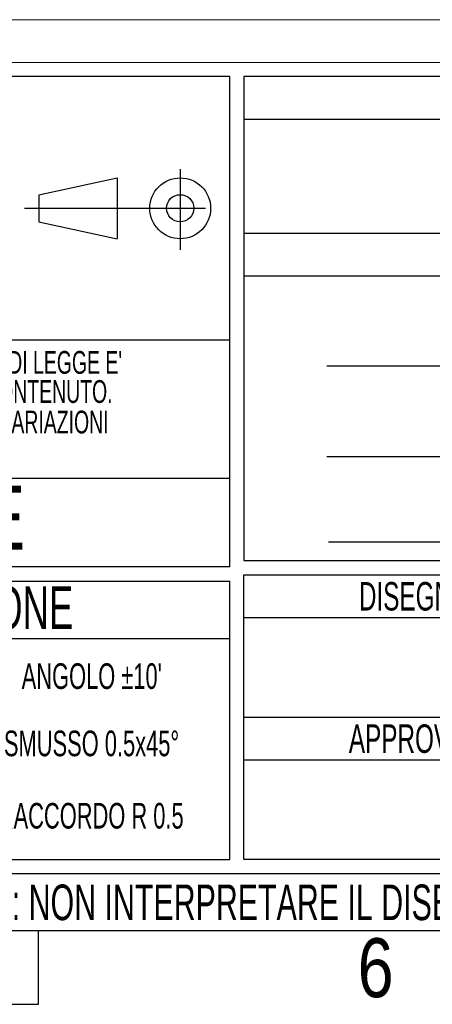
# Model space of a CAD drawing. Header units: millimetres. Extents: x 0 to 420, y 0 to 297.
# Tile 5 of 39: x 260 to 289, y 0 to 69. Entities that reach past the tile are written whole.
import ezdxf
from ezdxf.enums import TextEntityAlignment as Align

# ---------------------------------------------------------------- set-up
doc = ezdxf.new("R2010")
doc.units = ezdxf.units.MM
doc.linetypes.add('CENTERX2', pattern=[20.319999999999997, 12.7, -2.54, 2.54, -2.54])
doc.layers.add('CARTIGLIO', color=140, linetype='Continuous')
doc.styles.add('SLDTEXTSTYLE0', font='TXT', dxfattribs={"width": 0.6382978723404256})
doc.styles.add('SLDTEXTSTYLE1', font='TXT', dxfattribs={"width": 0.675})
doc.styles.add('SLDTEXTSTYLE2', font='TXT', dxfattribs={"width": 0.8214676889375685})

# ---------------------------------------------------------------- blocks, each defined once
blk = doc.blocks.new('SW_NOTE_0_8')
at = {"layer": 'CARTIGLIO', "color": 0, "insert": (8.569148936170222, 2.320321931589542), "char_height": 1.8, "attachment_point": 2, "style": 'SLDTEXTSTYLE0'}
blk.add_mtext('RACCORDO R 0.5', dxfattribs=at)
blk = doc.blocks.new('SW_NOTE_0_9')
at = {"layer": 'CARTIGLIO', "color": 0, "char_height": 1.6, "attachment_point": 2, "style": 'SLDTEXTSTYLE0'}
for s, insert in [("DISEGNO DI PROPRIETA'", (10.27659574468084, 2.062508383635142)), ('ALUSIC srl', (25.45120500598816, 2.062508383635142)), (". A TERMINI DI LEGGE E'", (39.41078027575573, 2.062508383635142))]:
    blk.add_mtext(s, dxfattribs=dict(at, insert=insert))
blk = doc.blocks.new('SW_NOTE_0_11')
at = {"layer": 'CARTIGLIO', "color": 0, "insert": (7.587765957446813, 2.320321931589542), "char_height": 1.8, "attachment_point": 2, "style": 'SLDTEXTSTYLE0'}
blk.add_mtext('SMUSSO 0.5x45°', dxfattribs=at)
blk = doc.blocks.new('SW_NOTE_0_12')
at = {"layer": 'CARTIGLIO', "color": 0, "insert": (27.3404255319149, 2.062508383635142), "char_height": 1.6, "attachment_point": 2, "style": 'SLDTEXTSTYLE0'}
blk.add_mtext('VIETATO RIPRODURRE O COMUNICARNE A TERZI IL CONTENUTO.', dxfattribs=at)
blk = doc.blocks.new('SW_NOTE_0_13')
at = {"layer": 'CARTIGLIO', "color": 0, "insert": (28.04255319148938, 2.062508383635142), "char_height": 1.6, "attachment_point": 2, "style": 'SLDTEXTSTYLE0'}
blk.add_mtext('DISEGNO ESEGUITO CON CAD NON SONO AMMESSE VARIAZIONI', dxfattribs=at)
blk = doc.blocks.new('SW_NOTE_0_14')
at = {"layer": 'CARTIGLIO', "color": 0, "insert": (21.07265624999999, 5.800804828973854), "char_height": 4.500000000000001, "attachment_point": 2, "style": 'SLDTEXTSTYLE1'}
blk.add_mtext('CONFIDENZIALE', dxfattribs=at)
blk = doc.blocks.new('SW_NOTE_0_15')
at = {"layer": 'CARTIGLIO', "color": 0, "insert": (23.93617021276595, 3.867203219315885), "char_height": 3, "attachment_point": 2, "style": 'SLDTEXTSTYLE0'}
blk.add_mtext('TOLLERANZE DI LAVORAZIONE', dxfattribs=at)
blk = doc.blocks.new('SW_NOTE_0_16')
at = {"layer": 'CARTIGLIO', "color": 0, "insert": (6.67819148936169, 2.320321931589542), "char_height": 1.8, "attachment_point": 2, "style": 'SLDTEXTSTYLE0'}
blk.add_mtext("ANGOLO ±10'", dxfattribs=at)
blk = doc.blocks.new('SW_NOTE_0_25')
at = {"layer": 'CARTIGLIO', "color": 0, "insert": (7.606382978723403, 2.578135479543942), "char_height": 2, "attachment_point": 2, "style": 'SLDTEXTSTYLE0'}
blk.add_mtext('DISEGNATORE', dxfattribs=at)
blk = doc.blocks.new('SW_NOTE_0_27')
at = {"layer": 'CARTIGLIO', "color": 0, "insert": (8.670212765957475, 2.578135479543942), "char_height": 2, "attachment_point": 2, "style": 'SLDTEXTSTYLE0'}
blk.add_mtext('APPROVATO DA', dxfattribs=at)
blk = doc.blocks.new('SW_NOTE_0_29')
at = {"layer": 'CARTIGLIO', "color": 0, "insert": (85.40558510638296, 3.222669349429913), "char_height": 2.5, "attachment_point": 2, "style": 'SLDTEXTSTYLE0'}
blk.add_mtext("ATTENZIONE: NON INTERPRETARE IL DISEGNO. IN CASO DI QUOTE MANCANTI O POCO CHIARE CONSULTARE L'UFFICIO TECNICO", dxfattribs=at)
blk = doc.blocks.new('Cartiglio ALUSIC particolari STD')
at = {"color": 161, "linetype": 'Continuous', "lineweight": 18}
for p, q in [((175.6752307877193, 251.7132947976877), (375.3252307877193, 251.7132947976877)), ((175.6752307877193, 248.7132947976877), (375.3252307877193, 248.7132947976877))]:
    blk.add_line(p, q, dxfattribs=at)
at = {"layer": 'CARTIGLIO'}
for p, q in [((235.6752307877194, 247.7132947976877), (175.6752307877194, 247.7132947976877)), ((235.6752307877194, 213.2641084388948), (235.6752307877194, 247.7132947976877)), ((324.3252307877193, 247.7132947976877), (236.6752307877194, 247.7132947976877)), ((236.6752307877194, 247.7132947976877), (236.6752307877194, 213.7132947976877)), ((236.6752307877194, 244.7132947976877), (324.3252307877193, 244.7132947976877)), ((222.2665680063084, 239.420334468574), (227.759141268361, 240.6015329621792)), ((227.759141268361, 240.6015329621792), (227.7591412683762, 236.3250566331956)), ((222.2665680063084, 239.420334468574), (222.2665680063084, 237.5062551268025)), ((222.2665680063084, 237.5062551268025), (227.7591412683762, 236.3250566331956)), ((236.6752307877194, 236.7132947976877), (324.3252307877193, 236.7132947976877)), ((236.6752307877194, 233.7132947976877), (324.3252307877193, 233.7132947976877)), ((175.6752307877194, 229.2132947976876), (235.6752307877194, 229.2132947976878)), ((322.3252307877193, 227.3799614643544), (242.5002307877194, 227.3799614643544)), ((242.5002307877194, 221.0217416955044), (322.3252307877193, 221.0217416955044)), ((235.6752307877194, 219.4779138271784), (175.6752307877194, 219.4779138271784)), ((242.6228336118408, 215.0313303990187), (322.4478336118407, 215.0313303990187)), ((235.6752307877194, 213.2641084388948), (175.6752307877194, 213.2641084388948)), ((236.6752307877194, 213.7132947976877), (324.3252307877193, 213.7132947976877)), ((236.6752307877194, 212.7132947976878), (324.3252307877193, 212.7132947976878)), ((236.6752307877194, 192.7132947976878), (236.6752307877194, 212.7132947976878)), ((175.6752307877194, 212.2641084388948), (235.6752307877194, 212.2641084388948)), ((235.6752307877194, 192.7132947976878), (235.6752307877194, 212.2641084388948)), ((236.6752307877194, 209.7132947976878), (324.3252307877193, 209.7132947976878)), ((235.6612716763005, 208.2042541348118), (175.6612716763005, 208.2042541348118)), ((236.6752307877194, 202.7132947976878), (324.3252307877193, 202.7132947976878)), ((236.6752307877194, 199.7132947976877), (324.3252307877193, 199.7132947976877)), ((175.6752307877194, 192.7132947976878), (235.6752307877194, 192.7132947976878)), ((324.3252307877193, 192.7132947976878), (236.6752307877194, 192.7132947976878)), ((375.3252307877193, 191.7132947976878), (175.6752307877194, 191.7132947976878)), ((175.6752307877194, 187.7132947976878), (375.3252307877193, 187.7132947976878))]:
    blk.add_line(p, q, dxfattribs=at)
at = {"layer": 'CARTIGLIO', "linetype": 'CENTERX2'}
for p, q in [((232.1939749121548, 241.2151324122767), (232.1939749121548, 235.5497603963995)), ((221.2625504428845, 238.4632947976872), (235.0879111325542, 238.4632947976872))]:
    blk.add_line(p, q, dxfattribs=at)
at = {"layer": 'CARTIGLIO', "linetype": 'Continuous'}
blk.add_line((175.6736628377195, 187.7132947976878), (375.3252307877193, 187.7132947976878), dxfattribs=at)
at = {"layer": 'CARTIGLIO'}
for radius in [2.138238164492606, 0.9570396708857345]:
    blk.add_circle((232.1939749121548, 238.4632947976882), radius, dxfattribs=at)
at = {"layer": 'CARTIGLIO', "color": 140}
for name, p in [('SW_NOTE_0_9', (180.6752322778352, 226.3745778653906)), ('SW_NOTE_0_12', (178.05745774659, 224.3284193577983)), ('SW_NOTE_0_13', (177.3396818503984, 222.1825085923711)), ('SW_NOTE_0_14', (183.9404302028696, 213.1822066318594)), ('SW_NOTE_0_15', (181.241582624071, 208.0326370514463)), ('SW_NOTE_0_25', (243.3579844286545, 209.627183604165)), ('SW_NOTE_0_16', (219.2991583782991, 204.1754591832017)), ('SW_NOTE_0_27', (242.1107618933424, 199.6271836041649)), ('SW_NOTE_0_11', (218.376658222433, 199.448422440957)), ('SW_NOTE_0_8', (217.3354083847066, 194.3659799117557)), ('SW_NOTE_0_29', (189.3353167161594, 187.7306559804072))]:
    blk.add_blockref(name, p, dxfattribs=at)
for tag, height, style, width, p in [('AUTOATTR1', 3.5, 'SLDTEXTSTYLE0', 0.6382978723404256, (284.730617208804, 231.4146332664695)), ('AUTOATTR2', 3.5, 'SLDTEXTSTYLE0', 0.6382978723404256, (283.5554421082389, 225.136016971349)), ('AUTOATTR6', 5, 'SLDTEXTSTYLE1', 0.675, (353.201965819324, 221.0084733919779)), ('AUTOATTR11', 3.5, 'SLDTEXTSTYLE0', 0.6382978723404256, (284.5664109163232, 219.1248268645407)), ('AUTOATTR8', 4, 'SLDTEXTSTYLE0', 0.6382978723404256, (280.9485514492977, 207.716756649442)), ('AUTOATTR9', 4, 'SLDTEXTSTYLE0', 0.6382978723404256, (279.8263282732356, 198.1376937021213)), ('AUTOATTR0', 4, 'SLDTEXTSTYLE0', 0.6382978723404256, (310.736666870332, 198.0260583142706))]:
    blk.add_attdef(tag, text='', height=height, dxfattribs=dict(at, style=style, width=width)).set_placement(p, align=Align.TOP_CENTER)
for tag in ['AUTOATTR3', 'AUTOATTR4', 'AUTOATTR5', 'AUTOATTR7', 'AUTOATTR10', 'AUTOATTR12', 'AUTOATTR13']:
    blk.add_attdef(tag, (0, 0), '', height=4, dxfattribs=at)

msp = doc.modelspace()

# ---------------------------------------------------------------- linework, layer by layer
at = {"layer": 'CARTIGLIO', "linetype": 'Continuous'}
for p, q in [((5.180115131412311, 5.171001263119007), (414.8273971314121, 5.171001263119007)), ((215.1758291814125, 5.171001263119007), (414.8273971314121, 5.171001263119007)), ((261.7459163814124, -0.003214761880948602), (261.7459163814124, 5.171001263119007)), ((158.2615958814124, -0.003214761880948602), (261.7459163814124, -0.003214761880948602))]:
    msp.add_line(p, q, dxfattribs=at)
at = {"layer": 'CARTIGLIO'}
msp.add_line((215.1773971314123, 5.171001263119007), (414.8273971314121, 5.171001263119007), dxfattribs=at)

# ---------------------------------------------------------------- block references
msp.add_blockref('Cartiglio ALUSIC particolari STD', (39.50216634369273, -182.5422935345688), dxfattribs=at)

# ---------------------------------------------------------------- texts
at = {"layer": 'CARTIGLIO', "insert": (285.4283396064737, 4.637072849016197), "char_height": 4.13937282, "attachment_point": 2, "style": 'SLDTEXTSTYLE2'}
msp.add_mtext('6', dxfattribs=at)

doc.saveas('drawing.dxf')
